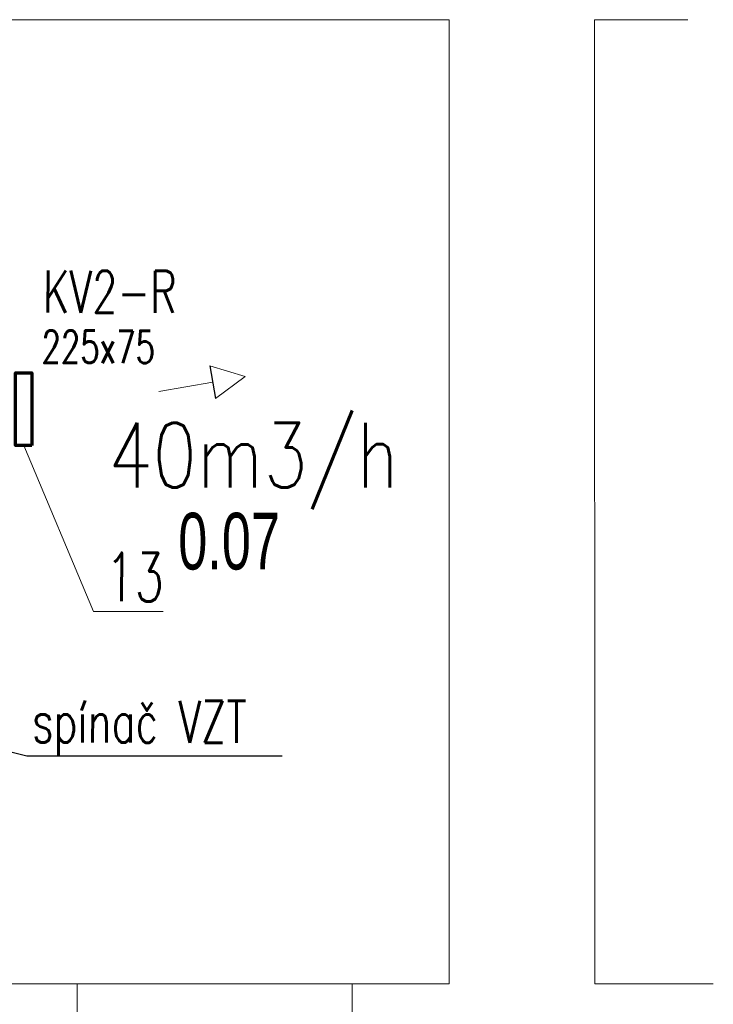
# Model space of a CAD drawing. Header units: millimetres. Extents: x -17045 to 252927, y -178787 to -18768.
# Tile 37 of 46: x 10958 to 13102, y -138481 to -135438. Entities that reach past the tile are written whole.
import ezdxf
from ezdxf.enums import TextEntityAlignment as Align

# ---------------------------------------------------------------- set-up
doc = ezdxf.new("R2010")
doc.units = ezdxf.units.MM
doc.header["$LTSCALE"] = 10
for name, color, linetype, lineweight in [('1.PP - SLEPY_nové$0$1.PP - NÁVRH', 9, 'Continuous', 9), ('1_pismo', 4, 'Continuous', 25), ('Popis1', 3, 'Continuous', 30), ('TB_23_UT_2NP_DSP', 7, 'Continuous', 5), ('V-tvarovky', 1, 'Continuous', 70), ('VZT rozměry', 6, 'Continuous', 30), ('VZT text', 100, 'Continuous', 30), ('VZT_pozice 02', 30, 'Continuous', 20)]:
    doc.layers.add(name, color=color, linetype=linetype, lineweight=lineweight)
doc.layers.add('VZT značky', color=170, linetype='Continuous')
doc.styles.add('1.PP - SLEPY_nové$0$MtXpl_Arial_Black', font='txt')
doc.styles.get("Standard").update_dxf_attribs({"font": 'simplex.shx', "width": 0.8})

# ---------------------------------------------------------------- blocks, each defined once
blk = doc.blocks.new('1.PP - SLEPY_nové')
at = {"layer": '1.PP - SLEPY_nové$0$1.PP - NÁVRH', "color": 9, "linetype": 'Continuous', "lineweight": 9, "ltscale": 0.1}
for p, q in [((3232.2, -54166.7), (8352.2, -54166.7)), ((8352.2, -57146.7), (8352.2, -54166.7)), ((8802.2, -57146.7), (8802.2, -54166.7)), ((8802.2, -54166.7), (9090.1, -54166.7)), ((7202.2, -57146.7), (6427.2, -57146.7)), ((7202.2, -57146.7), (8052.2, -57146.7)), ((7202.2, -57596.7), (7202.2, -57146.7)), ((8352.2, -57146.7), (8052.2, -57146.7)), ((8052.2, -57596.7), (8052.2, -57146.7)), ((8802.2, -57146.7), (9169, -57146.7))]:
    blk.add_line(p, q, dxfattribs=at)
at = {"layer": '1.PP - SLEPY_nové$0$1.PP - NÁVRH', "color": 9, "lineweight": 9, "ltscale": 0.1, "style": '1.PP - SLEPY_nové$0$MtXpl_Arial_Black', "width": 0.69}
blk.add_text('0.07', height=175, dxfattribs=at).set_placement((7514.9, -55865.7))

msp = doc.modelspace()

# ---------------------------------------------------------------- linework, layer by layer
at = {"layer": '1_pismo'}
msp.add_lwpolyline([(11769.3, -137714.2), (10980.2, -137714.2), (10192.3, -137515.9)], dxfattribs=at)
at = {"layer": 'TB_23_UT_2NP_DSP', "color": 40, "linetype": 'ByBlock', "lineweight": 70}
msp.add_lwpolyline([(10995.5, -136753.9), (10945.5, -136753.9), (10945.5, -136528.9), (10995.5, -136528.9)], close=True, dxfattribs=at)
at = {"layer": 'VZT značky', "linetype": 'ByBlock', "lineweight": 13, "extrusion": (0, 0, -1)}
for p, q in [((11655.4, -136541), (11546.2, -136507.9)), ((11554.8, -136558.2), (11388.2, -136586.6)), ((11655.4, -136541), (11563.4, -136608.5))]:
    msp.add_line(p, q, dxfattribs=at)
at = {"layer": 'VZT značky', "extrusion": (0, 0, -1)}
msp.add_lwpolyline([(-11546.2, -136507.9), (-11563.4, -136608.5)], dxfattribs=at)
at = {"layer": 'VZT_pozice 02'}
msp.add_lwpolyline([(10970.5, -136753.9), (11185.9, -137266.9), (11401.8, -137266.9)], dxfattribs=at)

# ---------------------------------------------------------------- block references
at = {"layer": 'V-tvarovky', "rotation": 0.0004583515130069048}
msp.add_blockref('1.PP - SLEPY_nové', (3932.9, -81271.2), dxfattribs=at)

# ---------------------------------------------------------------- texts
at = {"layer": 'Popis1', "width": 0.8}
msp.add_text('40m3/h', height=200, rotation=0.0205, dxfattribs=at).set_placement((11680.9, -136883.5), align=Align.CENTER)
at = {"layer": 'VZT rozměry', "width": 0.7}
msp.add_text('225x75', height=100, rotation=359.8692, dxfattribs=at).set_placement((11025.2, -136498.4))
at = {"layer": 'VZT text', "width": 0.7}
for s, p in [('KV2-R', (11029.8, -136343.2)), ('spínač VZT', (10996.3, -137671.4))]:
    msp.add_text(s, height=130, rotation=359.8692, dxfattribs=at).set_placement(p)
at = {"layer": 'VZT_pozice 02', "width": 0.7}
msp.add_text('13', height=150, rotation=359.8692, dxfattribs=at).set_placement((11223.5, -137235.2))

doc.saveas('drawing.dxf')
